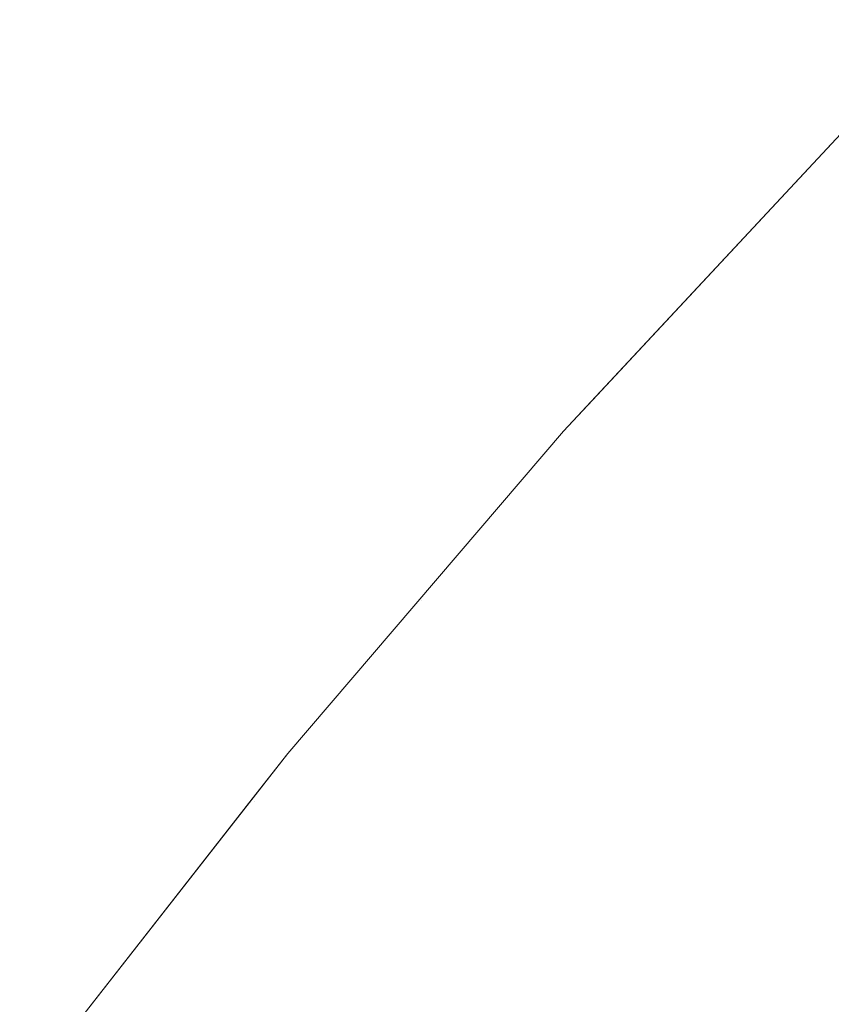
# Model space of a CAD drawing. Header units: centimetres. Extents: x -21.6 to 22.7, y 3.4 to 5.2.
# Tile 70 of 256: x -21.56513 to -21.55751, y 5.16806 to 5.1773. Entities that reach past the tile are written whole.
import ezdxf

# ---------------------------------------------------------------- set-up
doc = ezdxf.new("R2010")
doc.units = ezdxf.units.CM
doc.header["$LTSCALE"] = 2.54
doc.layers.add('Lucido design-1', color=7, linetype='Continuous')

# ---------------------------------------------------------------- blocks, each defined once
blk = doc.blocks.new('Gruppo-4-1')
at = {"color": 7, "linetype": 'Continuous', "lineweight": 9}
for points, invisible_edges in [([(-21.5563028, 5.1772987, -1872.3123898), (-21.5580469, 5.1755177, -1872.3123898), (-21.5579669, 5.1754075, -1872.3092701), (-21.5562254, 5.1771858, -1872.3092701)], 15), ([(-21.5573788, 5.1762758, -1872.315514), (-21.5580469, 5.1755177, -1872.3123898), (-21.5563028, 5.1772987, -1872.3123898)], 11), ([(-21.5580469, 5.1755177, -1872.9186383), (-21.5573788, 5.1762758, -1872.915514), (-21.5563028, 5.1772987, -1872.9186383)], 11), ([(-21.5563028, 5.1772987, -1872.9186383), (-21.5562254, 5.1771858, -1872.9217579), (-21.5579669, 5.1754075, -1872.9217579), (-21.5580469, 5.1755177, -1872.9186383)], 15), ([(-21.5562254, 5.1771858, -1872.3092701), (-21.5579669, 5.1754075, -1872.3092701), (-21.5578339, 5.1752241, -1872.3061596), (-21.5560967, 5.1769981, -1872.3061596)], 15), ([(-21.5578339, 5.1752241, -1872.9248685), (-21.5579669, 5.1754075, -1872.9217579), (-21.5562254, 5.1771858, -1872.9217579), (-21.5560967, 5.1769981, -1872.9248685)], 15), ([(-21.5560967, 5.1769981, -1872.3061596), (-21.5578339, 5.1752241, -1872.3061596), (-21.5576482, 5.1749681, -1872.3030627), (-21.5559169, 5.1767361, -1872.3030627)], 15), ([(-21.5560967, 5.1769981, -1872.9248685), (-21.5559169, 5.1767361, -1872.9279654), (-21.5576482, 5.1749681, -1872.9279654), (-21.5578339, 5.1752241, -1872.9248685)], 15), ([(-21.5559169, 5.1767361, -1872.3030627), (-21.5576482, 5.1749681, -1872.3030627), (-21.5574105, 5.1746403, -1872.2999838), (-21.5556868, 5.1764006, -1872.2999838)], 15), ([(-21.5574105, 5.1746403, -1872.9310442), (-21.5576482, 5.1749681, -1872.9279654), (-21.5559169, 5.1767361, -1872.9279654), (-21.5556868, 5.1764006, -1872.9310442)], 15), ([(-21.5573788, 5.1762758, -1872.915514), (-21.5600255, 5.1734386, -1872.915514), (-21.5600255, 5.1734386, -1872.315514), (-21.5597542, 5.1737294, -1872.315514)], 10), ([(-21.5597323, 5.1736987, -1872.9186383), (-21.5600255, 5.1734386, -1872.915514), (-21.5573788, 5.1762758, -1872.915514), (-21.5580469, 5.1755177, -1872.9186383)], 13), ([(-21.5597323, 5.1736987, -1872.3123898), (-21.5580469, 5.1755177, -1872.3123898), (-21.5573788, 5.1762758, -1872.315514), (-21.5597542, 5.1737294, -1872.315514)], 11), ([(-21.5597542, 5.1737294, -1872.315514), (-21.5573788, 5.1762758, -1872.315514), (-21.5573788, 5.1762758, -1872.915514)], 10), ([(-21.5596499, 5.1735911, -1872.3092701), (-21.5579669, 5.1754075, -1872.3092701), (-21.5580469, 5.1755177, -1872.3123898), (-21.5597323, 5.1736987, -1872.3123898)], 15), ([(-21.5580469, 5.1755177, -1872.9186383), (-21.5579669, 5.1754075, -1872.9217579), (-21.5596499, 5.1735911, -1872.9217579), (-21.5597323, 5.1736987, -1872.9186383)], 15), ([(-21.5595128, 5.1734122, -1872.3061596), (-21.5578339, 5.1752241, -1872.3061596), (-21.5579669, 5.1754075, -1872.3092701), (-21.5596499, 5.1735911, -1872.3092701)], 15), ([(-21.5595128, 5.1734122, -1872.9248685), (-21.5596499, 5.1735911, -1872.9217579), (-21.5579669, 5.1754075, -1872.9217579), (-21.5578339, 5.1752241, -1872.9248685)], 15), ([(-21.5593214, 5.1731624, -1872.3030627), (-21.5576482, 5.1749681, -1872.3030627), (-21.5578339, 5.1752241, -1872.3061596), (-21.5595128, 5.1734122, -1872.3061596)], 15), ([(-21.5578339, 5.1752241, -1872.9248685), (-21.5576482, 5.1749681, -1872.9279654), (-21.5593214, 5.1731624, -1872.9279654), (-21.5595128, 5.1734122, -1872.9248685)], 15), ([(-21.5590763, 5.1728425, -1872.2999838), (-21.5574105, 5.1746403, -1872.2999838), (-21.5576482, 5.1749681, -1872.3030627), (-21.5593214, 5.1731624, -1872.3030627)], 15), ([(-21.5590763, 5.1728425, -1872.9310442), (-21.5593214, 5.1731624, -1872.9279654), (-21.5576482, 5.1749681, -1872.9279654), (-21.5574105, 5.1746403, -1872.9310442)], 15), ([(-21.5587781, 5.1724534, -1872.2969274), (-21.5571213, 5.1742416, -1872.2969274), (-21.5574105, 5.1746403, -1872.2999838), (-21.5590763, 5.1728425, -1872.2999838)], 15), ([(-21.5574105, 5.1746403, -1872.9310442), (-21.5571213, 5.1742416, -1872.9341007), (-21.5587781, 5.1724534, -1872.9341007), (-21.5590763, 5.1728425, -1872.9310442)], 15), ([(-21.5584278, 5.1719963, -1872.2938976), (-21.5567814, 5.1737732, -1872.2938976), (-21.5571213, 5.1742416, -1872.2969274), (-21.5587781, 5.1724534, -1872.2969274)], 15), ([(-21.5584278, 5.1719963, -1872.9371304), (-21.5587781, 5.1724534, -1872.9341007), (-21.5571213, 5.1742416, -1872.9341007), (-21.5567814, 5.1737732, -1872.9371304)], 15), ([(-21.5597323, 5.1736987, -1872.3123898), (-21.5613588, 5.1718451, -1872.3123898), (-21.561274, 5.1717402, -1872.3092701), (-21.5596499, 5.1735911, -1872.3092701)], 15), ([(-21.5613588, 5.1718451, -1872.3123898), (-21.5597323, 5.1736987, -1872.3123898), (-21.5600255, 5.1734386, -1872.315514)], 11), ([(-21.5600255, 5.1734386, -1872.915514), (-21.5597323, 5.1736987, -1872.9186383), (-21.5613588, 5.1718451, -1872.9186383)], 11), ([(-21.5597323, 5.1736987, -1872.9186383), (-21.5596499, 5.1735911, -1872.9217579), (-21.561274, 5.1717402, -1872.9217579), (-21.5613588, 5.1718451, -1872.9186383)], 15), ([(-21.5597323, 5.1736987, -1872.3123898), (-21.5597542, 5.1737294, -1872.315514), (-21.5600255, 5.1734386, -1872.315514)], 9), ([(-21.5580263, 5.1714723, -1872.2908986), (-21.556392, 5.1732362, -1872.2908986), (-21.5567814, 5.1737732, -1872.2938976), (-21.5584278, 5.1719963, -1872.2938976)], 15), ([(-21.5567814, 5.1737732, -1872.9371304), (-21.556392, 5.1732362, -1872.9401294), (-21.5580263, 5.1714723, -1872.9401294), (-21.5584278, 5.1719963, -1872.9371304)], 15), ([(-21.5596499, 5.1735911, -1872.3092701), (-21.561274, 5.1717402, -1872.3092701), (-21.5611329, 5.1715658, -1872.3061596), (-21.5595128, 5.1734122, -1872.3061596)], 15), ([(-21.5611329, 5.1715658, -1872.9248685), (-21.561274, 5.1717402, -1872.9217579), (-21.5596499, 5.1735911, -1872.9217579), (-21.5595128, 5.1734122, -1872.9248685)], 15), ([(-21.5600255, 5.1734386, -1872.315514), (-21.5626127, 5.1704149, -1872.315514), (-21.5613588, 5.1718451, -1872.3123898)], 10), ([(-21.5626127, 5.1704149, -1872.915514), (-21.5626127, 5.1704149, -1872.315514), (-21.5600255, 5.1734386, -1872.315514), (-21.5600255, 5.1734386, -1872.915514)], 5), ([(-21.5613588, 5.1718451, -1872.9186383), (-21.5626127, 5.1704149, -1872.915514), (-21.5600255, 5.1734386, -1872.915514)], 9), ([(-21.5595128, 5.1734122, -1872.3061596), (-21.5611329, 5.1715658, -1872.3061596), (-21.560936, 5.1713223, -1872.3030627), (-21.5593214, 5.1731624, -1872.3030627)], 15), ([(-21.5595128, 5.1734122, -1872.9248685), (-21.5593214, 5.1731624, -1872.9279654), (-21.560936, 5.1713223, -1872.9279654), (-21.5611329, 5.1715658, -1872.9248685)], 15), ([(-21.5575748, 5.1708831, -1872.2879344), (-21.555954, 5.1726324, -1872.2879344), (-21.556392, 5.1732362, -1872.2908986), (-21.5580263, 5.1714723, -1872.2908986)], 15), ([(-21.5575748, 5.1708831, -1872.9430936), (-21.5580263, 5.1714723, -1872.9401294), (-21.556392, 5.1732362, -1872.9401294), (-21.555954, 5.1726324, -1872.9430936)], 15), ([(-21.5593214, 5.1731624, -1872.3030627), (-21.560936, 5.1713223, -1872.3030627), (-21.5606838, 5.1710105, -1872.2999838), (-21.5590763, 5.1728425, -1872.2999838)], 15), ([(-21.5606838, 5.1710105, -1872.9310442), (-21.560936, 5.1713223, -1872.9279654), (-21.5593214, 5.1731624, -1872.9279654), (-21.5590763, 5.1728425, -1872.9310442)], 15), ([(-21.5590763, 5.1728425, -1872.2999838), (-21.5606838, 5.1710105, -1872.2999838), (-21.5603771, 5.1706313, -1872.2969274), (-21.5587781, 5.1724534, -1872.2969274)], 15), ([(-21.5590763, 5.1728425, -1872.9310442), (-21.5587781, 5.1724534, -1872.9341007), (-21.5603771, 5.1706313, -1872.9341007), (-21.5606838, 5.1710105, -1872.9310442)], 15), ([(-21.5570745, 5.1702302, -1872.2850088), (-21.5554686, 5.1719633, -1872.2850088), (-21.555954, 5.1726324, -1872.2879344), (-21.5575748, 5.1708831, -1872.2879344)], 15), ([(-21.555954, 5.1726324, -1872.9430936), (-21.5554686, 5.1719633, -1872.9460193), (-21.5570745, 5.1702302, -1872.9460193), (-21.5575748, 5.1708831, -1872.9430936)], 15), ([(-21.5587781, 5.1724534, -1872.2969274), (-21.5603771, 5.1706313, -1872.2969274), (-21.5600166, 5.1701856, -1872.2938976), (-21.5584278, 5.1719963, -1872.2938976)], 15), ([(-21.5600166, 5.1701856, -1872.9371304), (-21.5603771, 5.1706313, -1872.9341007), (-21.5587781, 5.1724534, -1872.9341007), (-21.5584278, 5.1719963, -1872.9371304)], 15), ([(-21.5584278, 5.1719963, -1872.2938976), (-21.5600166, 5.1701856, -1872.2938976), (-21.5596036, 5.1696749, -1872.2908986), (-21.5580263, 5.1714723, -1872.2908986)], 15), ([(-21.5584278, 5.1719963, -1872.9371304), (-21.5580263, 5.1714723, -1872.9401294), (-21.5596036, 5.1696749, -1872.9401294), (-21.5600166, 5.1701856, -1872.9371304)], 15), ([(-21.5629262, 5.1699603, -1872.3123898), (-21.5613588, 5.1718451, -1872.3123898), (-21.5626127, 5.1704149, -1872.315514)], 11), ([(-21.5628391, 5.1698582, -1872.3092701), (-21.561274, 5.1717402, -1872.3092701), (-21.5613588, 5.1718451, -1872.3123898), (-21.5629262, 5.1699603, -1872.3123898)], 15), ([(-21.5629262, 5.1699603, -1872.9186383), (-21.5626127, 5.1704149, -1872.915514), (-21.5613588, 5.1718451, -1872.9186383)], 11), ([(-21.5613588, 5.1718451, -1872.9186383), (-21.561274, 5.1717402, -1872.9217579), (-21.5628391, 5.1698582, -1872.9217579), (-21.5629262, 5.1699603, -1872.9186383)], 15), ([(-21.5626942, 5.1696884, -1872.3061596), (-21.5611329, 5.1715658, -1872.3061596), (-21.561274, 5.1717402, -1872.3092701), (-21.5628391, 5.1698582, -1872.3092701)], 15), ([(-21.5626942, 5.1696884, -1872.9248685), (-21.5628391, 5.1698582, -1872.9217579), (-21.561274, 5.1717402, -1872.9217579), (-21.5611329, 5.1715658, -1872.9248685)], 15), ([(-21.562492, 5.1694513, -1872.3030627), (-21.560936, 5.1713223, -1872.3030627), (-21.5611329, 5.1715658, -1872.3061596), (-21.5626942, 5.1696884, -1872.3061596)], 15), ([(-21.5611329, 5.1715658, -1872.9248685), (-21.560936, 5.1713223, -1872.9279654), (-21.562492, 5.1694513, -1872.9279654), (-21.5626942, 5.1696884, -1872.9248685)], 15), ([(-21.5580263, 5.1714723, -1872.2908986), (-21.5596036, 5.1696749, -1872.2908986), (-21.559139, 5.1691005, -1872.2879344), (-21.5575748, 5.1708831, -1872.2879344)], 15), ([(-21.559139, 5.1691005, -1872.9430936), (-21.5596036, 5.1696749, -1872.9401294), (-21.5580263, 5.1714723, -1872.9401294), (-21.5575748, 5.1708831, -1872.9430936)], 15), ([(-21.562233, 5.1691477, -1872.2999838), (-21.5606838, 5.1710105, -1872.2999838), (-21.560936, 5.1713223, -1872.3030627), (-21.562492, 5.1694513, -1872.3030627)], 15), ([(-21.562233, 5.1691477, -1872.9310442), (-21.562492, 5.1694513, -1872.9279654), (-21.560936, 5.1713223, -1872.9279654), (-21.5606838, 5.1710105, -1872.9310442)], 15), ([(-21.5619179, 5.1687784, -1872.2969274), (-21.5603771, 5.1706313, -1872.2969274), (-21.5606838, 5.1710105, -1872.2999838), (-21.562233, 5.1691477, -1872.2999838)], 15), ([(-21.5606838, 5.1710105, -1872.9310442), (-21.5603771, 5.1706313, -1872.9341007), (-21.5619179, 5.1687784, -1872.9341007), (-21.562233, 5.1691477, -1872.9310442)], 15), ([(-21.5575748, 5.1708831, -1872.2879344), (-21.559139, 5.1691005, -1872.2879344), (-21.5586243, 5.1684641, -1872.2850088), (-21.5570745, 5.1702302, -1872.2850088)], 15), ([(-21.5575748, 5.1708831, -1872.9430936), (-21.5570745, 5.1702302, -1872.9460193), (-21.5586243, 5.1684641, -1872.9460193), (-21.559139, 5.1691005, -1872.9430936)], 15), ([(-21.5615478, 5.1683445, -1872.2938976), (-21.5600166, 5.1701856, -1872.2938976), (-21.5603771, 5.1706313, -1872.2969274), (-21.5619179, 5.1687784, -1872.2969274)], 15), ([(-21.5615478, 5.1683445, -1872.9371304), (-21.5619179, 5.1687784, -1872.9341007), (-21.5603771, 5.1706313, -1872.9341007), (-21.5600166, 5.1701856, -1872.9371304)], 15), ([(-21.5626127, 5.1704149, -1872.915514), (-21.5651309, 5.1672026, -1872.915514), (-21.5651309, 5.1672026, -1872.315514), (-21.5629473, 5.1699881, -1872.315514)], 10), ([(-21.5644346, 5.1680477, -1872.9186383), (-21.5651309, 5.1672026, -1872.915514), (-21.5626127, 5.1704149, -1872.915514), (-21.5629262, 5.1699603, -1872.9186383)], 13), ([(-21.5626127, 5.1704149, -1872.315514), (-21.5629473, 5.1699881, -1872.315514), (-21.5629262, 5.1699603, -1872.3123898)], 10), ([(-21.5629473, 5.1699881, -1872.315514), (-21.5626127, 5.1704149, -1872.315514), (-21.5626127, 5.1704149, -1872.915514)], 10), ([(-21.5611235, 5.1678472, -1872.2908986), (-21.5596036, 5.1696749, -1872.2908986), (-21.5600166, 5.1701856, -1872.2938976), (-21.5615478, 5.1683445, -1872.2938976)], 15), ([(-21.5600166, 5.1701856, -1872.9371304), (-21.5596036, 5.1696749, -1872.9401294), (-21.5611235, 5.1678472, -1872.9401294), (-21.5615478, 5.1683445, -1872.9371304)], 15), ([(-21.5570745, 5.1702302, -1872.2850088), (-21.5586243, 5.1684641, -1872.2850088), (-21.5580607, 5.1677673, -1872.2821254), (-21.5565268, 5.1695153, -1872.2821254)], 15), ([(-21.5580607, 5.1677673, -1872.9489027), (-21.5586243, 5.1684641, -1872.9460193), (-21.5570745, 5.1702302, -1872.9460193), (-21.5565268, 5.1695153, -1872.9489027)], 15), ([(-21.5629473, 5.1699881, -1872.315514), (-21.5651309, 5.1672026, -1872.315514), (-21.5644346, 5.1680477, -1872.3123898), (-21.5629262, 5.1699603, -1872.3123898)], 14), ([(-21.5629262, 5.1699603, -1872.3123898), (-21.5644346, 5.1680477, -1872.3123898), (-21.5643453, 5.1679484, -1872.3092701), (-21.5628391, 5.1698582, -1872.3092701)], 15), ([(-21.5629262, 5.1699603, -1872.9186383), (-21.5628391, 5.1698582, -1872.9217579), (-21.5643453, 5.1679484, -1872.9217579), (-21.5644346, 5.1680477, -1872.9186383)], 15), ([(-21.5628391, 5.1698582, -1872.3092701), (-21.5643453, 5.1679484, -1872.3092701), (-21.5641967, 5.1677833, -1872.3061596), (-21.5626942, 5.1696884, -1872.3061596)], 15), ([(-21.5641967, 5.1677833, -1872.9248685), (-21.5643453, 5.1679484, -1872.9217579), (-21.5628391, 5.1698582, -1872.9217579), (-21.5626942, 5.1696884, -1872.9248685)], 15), ([(-21.5626942, 5.1696884, -1872.3061596), (-21.5641967, 5.1677833, -1872.3061596), (-21.5639893, 5.1675527, -1872.3030627), (-21.562492, 5.1694513, -1872.3030627)], 15), ([(-21.5626942, 5.1696884, -1872.9248685), (-21.562492, 5.1694513, -1872.9279654), (-21.5639893, 5.1675527, -1872.9279654), (-21.5641967, 5.1677833, -1872.9248685)], 15), ([(-21.5606464, 5.167288, -1872.2879344), (-21.559139, 5.1691005, -1872.2879344), (-21.5596036, 5.1696749, -1872.2908986), (-21.5611235, 5.1678472, -1872.2908986)], 15), ([(-21.5606464, 5.167288, -1872.9430936), (-21.5611235, 5.1678472, -1872.9401294), (-21.5596036, 5.1696749, -1872.9401294), (-21.559139, 5.1691005, -1872.9430936)], 15), ([(-21.562492, 5.1694513, -1872.3030627), (-21.5639893, 5.1675527, -1872.3030627), (-21.5637238, 5.1672574, -1872.2999838), (-21.562233, 5.1691477, -1872.2999838)], 15), ([(-21.5637238, 5.1672574, -1872.9310442), (-21.5639893, 5.1675527, -1872.9279654), (-21.562492, 5.1694513, -1872.9279654), (-21.562233, 5.1691477, -1872.9310442)], 15), ([(-21.5565268, 5.1695153, -1872.2821254), (-21.5580607, 5.1677673, -1872.2821254), (-21.5574499, 5.167012, -1872.2792876), (-21.5559331, 5.1687406, -1872.2792876)], 15), ([(-21.5565268, 5.1695153, -1872.9489027), (-21.5559331, 5.1687406, -1872.9517404), (-21.5574499, 5.167012, -1872.9517404), (-21.5580607, 5.1677673, -1872.9489027)], 15), ([(-21.562233, 5.1691477, -1872.2999838), (-21.5637238, 5.1672574, -1872.2999838), (-21.5634007, 5.1668982, -1872.2969274), (-21.5619179, 5.1687784, -1872.2969274)], 15), ([(-21.562233, 5.1691477, -1872.9310442), (-21.5619179, 5.1687784, -1872.9341007), (-21.5634007, 5.1668982, -1872.9341007), (-21.5637238, 5.1672574, -1872.9310442)], 15), ([(-21.5601177, 5.1666683, -1872.2850088), (-21.5586243, 5.1684641, -1872.2850088), (-21.559139, 5.1691005, -1872.2879344), (-21.5606464, 5.167288, -1872.2879344)], 15), ([(-21.559139, 5.1691005, -1872.9430936), (-21.5586243, 5.1684641, -1872.9460193), (-21.5601177, 5.1666683, -1872.9460193), (-21.5606464, 5.167288, -1872.9430936)], 15), ([(-21.5619179, 5.1687784, -1872.2969274), (-21.5634007, 5.1668982, -1872.2969274), (-21.5630212, 5.1664762, -1872.2938976), (-21.5615478, 5.1683445, -1872.2938976)], 15), ([(-21.5630212, 5.1664762, -1872.9371304), (-21.5634007, 5.1668982, -1872.9341007), (-21.5619179, 5.1687784, -1872.9341007), (-21.5615478, 5.1683445, -1872.9371304)], 15), ([(-21.5595389, 5.1659898, -1872.2821254), (-21.5580607, 5.1677673, -1872.2821254), (-21.5586243, 5.1684641, -1872.2850088), (-21.5601177, 5.1666683, -1872.2850088)], 15), ([(-21.5595389, 5.1659898, -1872.9489027), (-21.5601177, 5.1666683, -1872.9460193), (-21.5586243, 5.1684641, -1872.9460193), (-21.5580607, 5.1677673, -1872.9489027)], 15), ([(-21.5615478, 5.1683445, -1872.2938976), (-21.5630212, 5.1664762, -1872.2938976), (-21.5625862, 5.1659926, -1872.2908986), (-21.5611235, 5.1678472, -1872.2908986)], 15), ([(-21.5615478, 5.1683445, -1872.9371304), (-21.5611235, 5.1678472, -1872.9401294), (-21.5625862, 5.1659926, -1872.9401294), (-21.5630212, 5.1664762, -1872.9371304)], 15)]:
    blk.add_3dface(points, dxfattribs=dict(at, invisible_edges=invisible_edges))
blk = doc.blocks.new('Gruppo-5-1')
at = {"color": 7}
blk.add_blockref('Gruppo-4-1', (0, 0), dxfattribs=at)

msp = doc.modelspace()

# ---------------------------------------------------------------- block references
at = {"layer": 'Lucido design-1', "color": 7}
msp.add_blockref('Gruppo-5-1', (0, 0), dxfattribs=at)

doc.saveas('drawing.dxf')
